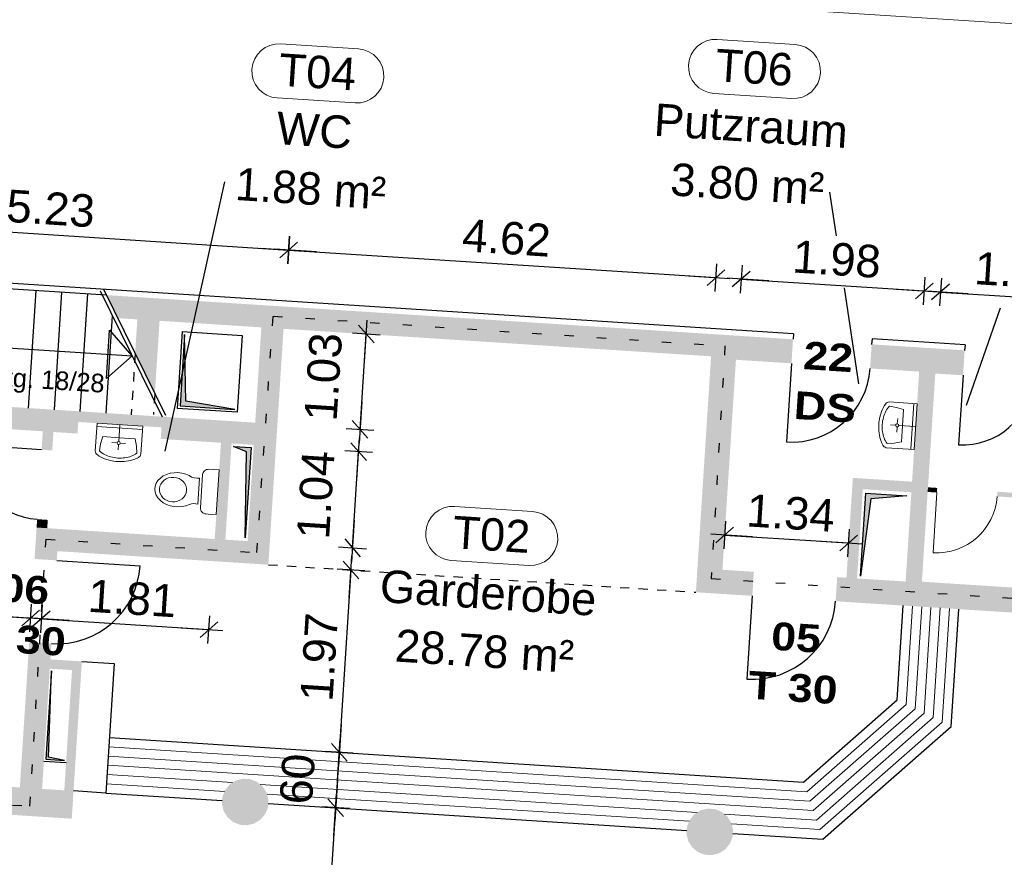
# Model space of a CAD drawing. Header units: metres. Extents: x -15.7 to 45.4, y -8.3 to 46.7.
# Tile 3 of 16: x -10.2 to 0.4, y -0.1 to 8.9. Entities that reach past the tile are written whole.
import ezdxf

# ---------------------------------------------------------------- set-up
doc = ezdxf.new("R2010")
doc.units = ezdxf.units.M
doc.header["$PDMODE"] = 65
for name, pattern in [('AUSGEZOGEN', [0]), ('VERDECKT2_S15', [0.35, 0.1, -0.25]), ('VERDECKT2_S2', [0.0027, 0.002, -0.0007])]:
    doc.linetypes.add(name, pattern=pattern)
for name, color, linetype, lineweight in [('XR$1$Allgemein', 7, 'AUSGEZOGEN', 25), ('XR$1$Allgemein01', 7, 'AUSGEZOGEN', 25), ('XR$1$Allgemein02', 7, 'AUSGEZOGEN', 25), ('XR$1$Beschriften', 7, 'AUSGEZOGEN', 25), ('XR$1$Design', 7, 'AUSGEZOGEN', 25), ('XR$1$Fenstermakro_ Türmakro', 7, 'AUSGEZOGEN', 25), ('XR$1$Raum', 7, 'AUSGEZOGEN', 25), ('XR$1$Schraffur_1', 7, 'AUSGEZOGEN', 13)]:
    doc.layers.add(name, color=color, linetype=linetype, lineweight=lineweight)
doc.styles.add('ARIAL', font='arial.ttf')
doc.dimstyles.new('DIMSTYLE_3', dxfattribs={"dimtxt": 0.35, "dimasz": 0.3, "dimexe": 0, "dimexo": 1e-06, "dimgap": 0.175, "dimtad": 2, "dimrnd": 0.005, "dimzin": 4, "dimdsep": 46, "dimtxsty": 'ARIAL', "dimblk1": 'ALL_ML_STRICH', "dimblk2": 'ALL_ML_STRICH', "dimsah": 1, "dimcen": 0, "dimse1": 1, "dimse2": 1, "dimclrd": 7, "dimclre": 7, "dimclrt": 7, "dimadec": 0, "dimazin": 0, "dimtfac": 1, "dimtdec": 0, "dimtix": 1, "dimtmove": 2, "dimatfit": 3, "dimfxl": 0, "dimtzin": 0, "dimlwd": 0, "dimlwe": 25, "dimarcsym": 0})
doc.dimstyles.new('DIMSTYLE_7', dxfattribs={"dimtxt": 0.35, "dimasz": 0.3, "dimexe": 0, "dimexo": 1e-06, "dimgap": 0.175, "dimtad": 2, "dimrnd": 0.005, "dimzin": 4, "dimdsep": 46, "dimtxsty": 'ARIAL', "dimblk1": 'ALL_ML_STRICH', "dimblk2": 'ALL_ML_STRICH', "dimsah": 1, "dimcen": 0, "dimse1": 1, "dimse2": 1, "dimclrd": 7, "dimclre": 7, "dimclrt": 7, "dimadec": 0, "dimazin": 0, "dimtfac": 1, "dimtdec": 0, "dimtix": 1, "dimtmove": 2, "dimatfit": 3, "dimfxl": 0, "dimtvp": 1.2, "dimtzin": 0, "dimlwd": 0, "dimlwe": 25, "dimarcsym": 0})
doc.dimstyles.new('DIMSTYLE_8', dxfattribs={"dimtxt": 0.35, "dimasz": 0.3, "dimexe": 0, "dimexo": 1e-06, "dimgap": 0.175, "dimtad": 2, "dimdec": 1, "dimlfac": 100, "dimrnd": 0.5, "dimzin": 4, "dimdsep": 46, "dimtxsty": 'ARIAL', "dimblk1": 'ALL_ML_STRICH', "dimblk2": 'ALL_ML_STRICH', "dimsah": 1, "dimcen": 0, "dimse1": 1, "dimse2": 1, "dimclrd": 7, "dimclre": 7, "dimclrt": 7, "dimadec": 0, "dimazin": 0, "dimtfac": 1, "dimtdec": 0, "dimtix": 1, "dimtmove": 2, "dimatfit": 3, "dimfxl": 0, "dimtvp": 1.2, "dimtzin": 0, "dimlwd": 0, "dimlwe": 25, "dimarcsym": 0})

# ---------------------------------------------------------------- blocks, each defined once
blk = doc.blocks.new('ALL_ML_STRICH')
at = {"color": 0, "linetype": 'ByBlock', "lineweight": -2}
for p, q in [((0, -0.5), (0, 0.5)), ((-1, 0), (0.5, 0)), ((-0.3, -0.3), (0.3, 0.3))]:
    blk.add_line(p, q, dxfattribs=at)
blk = doc.blocks.new('*D13')
at = {"layer": 'DEFPOINTS', "color": 7, "linetype": 'AUSGEZOGEN', "lineweight": 25, "transparency": 33554687}
for p in [(-12.514, 6.79), (-12.534, 6.479), (-7.334, 5.844)]:
    blk.add_point(p, dxfattribs=at)
at = {"layer": 'XR$1$Allgemein', "color": 7, "linetype": 'AUSGEZOGEN', "lineweight": -2, "transparency": 33554687}
blk.add_line((-12.514, 6.79), (-7.295, 6.454), dxfattribs=at)
at = {"layer": 'XR$1$Allgemein', "color": 7, "linetype": 'AUSGEZOGEN', "lineweight": 25, "transparency": 33554687, "xscale": 0.3, "yscale": 0.3, "zscale": 0.3}
for p, rotation in [((-12.514, 6.79), 176.3178244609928), ((-7.295, 6.454), 356.3178244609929)]:
    blk.add_blockref('ALL_ML_STRICH', p, dxfattribs=dict(at, rotation=rotation))
at = {"layer": 'XR$1$Allgemein', "color": 7, "linetype": 'AUSGEZOGEN', "lineweight": 25, "transparency": 33554687, "insert": (-9.861, 6.901), "char_height": 0.35, "width": 1.4, "attachment_point": 5, "rotation": 356.3178, "style": 'ARIAL'}
blk.add_mtext('\\A1;{\\A1;{5.23\\H0.231000;\\S^ ;}}', dxfattribs=at)
blk = doc.blocks.new('*D14')
at = {"layer": 'DEFPOINTS', "color": 7, "linetype": 'AUSGEZOGEN', "lineweight": 25, "transparency": 33554687}
for p in [(-7.295, 6.454), (-7.334, 5.844), (-2.739, 5.308)]:
    blk.add_point(p, dxfattribs=at)
at = {"layer": 'XR$1$Allgemein', "color": 7, "linetype": 'AUSGEZOGEN', "lineweight": -2, "transparency": 33554687}
blk.add_line((-7.295, 6.454), (-2.685, 6.157), dxfattribs=at)
at = {"layer": 'XR$1$Allgemein', "color": 7, "linetype": 'AUSGEZOGEN', "lineweight": 25, "transparency": 33554687, "xscale": 0.3, "yscale": 0.3, "zscale": 0.3}
for p, rotation in [((-7.295, 6.454), 176.3178244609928), ((-2.685, 6.157), 356.3178244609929)]:
    blk.add_blockref('ALL_ML_STRICH', p, dxfattribs=dict(at, rotation=rotation))
at = {"layer": 'XR$1$Allgemein', "color": 7, "linetype": 'AUSGEZOGEN', "lineweight": 25, "transparency": 33554687, "insert": (-4.945, 6.584), "char_height": 0.35, "width": 1.4, "attachment_point": 5, "rotation": 356.3178, "style": 'ARIAL'}
blk.add_mtext('\\A1;{\\A1;{4.62\\H0.231000;\\S^ ;}}', dxfattribs=at)
blk = doc.blocks.new('*D15')
at = {"layer": 'DEFPOINTS', "color": 7, "linetype": 'AUSGEZOGEN', "lineweight": 25, "transparency": 33554687}
for p in [(-2.415, 6.14), (-2.471, 5.27), (-0.495, 5.143)]:
    blk.add_point(p, dxfattribs=at)
at = {"layer": 'XR$1$Allgemein', "color": 7, "linetype": 'AUSGEZOGEN', "lineweight": -2, "transparency": 33554687}
blk.add_line((-2.415, 6.14), (-0.439, 6.013), dxfattribs=at)
at = {"layer": 'XR$1$Allgemein', "color": 7, "linetype": 'AUSGEZOGEN', "lineweight": 25, "transparency": 33554687, "xscale": 0.3, "yscale": 0.3, "zscale": 0.3}
for p, rotation in [((-2.415, 6.14), 176.3178244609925), ((-0.439, 6.013), 356.3178244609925)]:
    blk.add_blockref('ALL_ML_STRICH', p, dxfattribs=dict(at, rotation=rotation))
at = {"layer": 'XR$1$Allgemein', "color": 7, "linetype": 'AUSGEZOGEN', "lineweight": 25, "transparency": 33554687, "insert": (-1.384, 6.355), "char_height": 0.35, "width": 1.4, "attachment_point": 5, "rotation": 356.3178, "style": 'ARIAL'}
blk.add_mtext('\\A1;{\\A1;{1.98\\H0.231000;\\S^ ;}}', dxfattribs=at)
blk = doc.blocks.new('*D16')
at = {"layer": 'DEFPOINTS', "color": 7, "linetype": 'AUSGEZOGEN', "lineweight": 25, "transparency": 33554687}
for p in [(-0.265, 6.001), (-0.321, 5.122), (1.276, 5.019)]:
    blk.add_point(p, dxfattribs=at)
at = {"layer": 'XR$1$Allgemein', "color": 7, "linetype": 'AUSGEZOGEN', "lineweight": -2, "transparency": 33554687}
blk.add_line((-0.265, 6.001), (1.332, 5.899), dxfattribs=at)
at = {"layer": 'XR$1$Allgemein', "color": 7, "linetype": 'AUSGEZOGEN', "lineweight": 25, "transparency": 33554687, "xscale": 0.3, "yscale": 0.3, "zscale": 0.3}
for p, rotation in [((-0.265, 6.001), 176.3178244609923), ((1.332, 5.899), 356.3178244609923)]:
    blk.add_blockref('ALL_ML_STRICH', p, dxfattribs=dict(at, rotation=rotation))
at = {"layer": 'XR$1$Allgemein', "color": 7, "linetype": 'AUSGEZOGEN', "lineweight": 25, "transparency": 33554687, "insert": (0.578, 6.229), "char_height": 0.35, "width": 1.4, "attachment_point": 5, "rotation": 356.3178, "style": 'ARIAL'}
blk.add_mtext('\\A1;{\\A1;{1.60\\H0.231000;\\S^ ;}}', dxfattribs=at)
blk = doc.blocks.new('*D34')
at = {"layer": 'DEFPOINTS', "color": 7, "linetype": 'AUSGEZOGEN', "lineweight": 25, "transparency": 33554687}
for p in [(-7.589, 5.62), (-7.655, 4.592), (-6.524, 4.519)]:
    blk.add_point(p, dxfattribs=at)
at = {"layer": 'XR$1$Allgemein', "color": 7, "linetype": 'AUSGEZOGEN', "lineweight": -2, "transparency": 33554687}
blk.add_line((-6.524, 4.519), (-6.458, 5.547), dxfattribs=at)
at = {"layer": 'XR$1$Allgemein', "color": 7, "linetype": 'AUSGEZOGEN', "lineweight": 25, "transparency": 33554687, "xscale": 0.3, "yscale": 0.3, "zscale": 0.3}
for p, rotation in [((-6.458, 5.547), 86.31782446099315), ((-6.524, 4.519), 266.3178244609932)]:
    blk.add_blockref('ALL_ML_STRICH', p, dxfattribs=dict(at, rotation=rotation))
at = {"layer": 'XR$1$Allgemein', "color": 7, "linetype": 'AUSGEZOGEN', "lineweight": 25, "transparency": 33554687, "insert": (-6.92, 5.086), "char_height": 0.35, "width": 1.4, "attachment_point": 5, "rotation": 86.3178, "style": 'ARIAL'}
blk.add_mtext('\\A1;{\\A1;{1.03\\H0.231000;\\S^ ;}}', dxfattribs=at)
blk = doc.blocks.new('*D35')
at = {"layer": 'DEFPOINTS', "color": 7, "linetype": 'AUSGEZOGEN', "lineweight": 25, "transparency": 33554687}
for p in [(-8.025, 4.375), (-8.092, 3.337), (-6.606, 3.242)]:
    blk.add_point(p, dxfattribs=at)
at = {"layer": 'XR$1$Allgemein', "color": 7, "linetype": 'AUSGEZOGEN', "lineweight": -2, "transparency": 33554687}
blk.add_line((-6.606, 3.242), (-6.54, 4.28), dxfattribs=at)
at = {"layer": 'XR$1$Allgemein', "color": 7, "linetype": 'AUSGEZOGEN', "lineweight": 25, "transparency": 33554687, "xscale": 0.3, "yscale": 0.3, "zscale": 0.3}
for p, rotation in [((-6.54, 4.28), 86.3178244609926), ((-6.606, 3.242), 266.3178244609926)]:
    blk.add_blockref('ALL_ML_STRICH', p, dxfattribs=dict(at, rotation=rotation))
at = {"layer": 'XR$1$Allgemein', "color": 7, "linetype": 'AUSGEZOGEN', "lineweight": 25, "transparency": 33554687, "insert": (-7.001, 3.814), "char_height": 0.35, "width": 1.4, "attachment_point": 5, "rotation": 86.3178, "style": 'ARIAL'}
blk.add_mtext('\\A1;{\\A1;{1.04\\H0.231000;\\S^ ;}}', dxfattribs=at)
blk = doc.blocks.new('*D36')
at = {"layer": 'DEFPOINTS', "color": 7, "linetype": 'AUSGEZOGEN', "lineweight": 25, "transparency": 33554687}
for p in [(-9.227, 1.196), (-9.265, 0.597), (-6.787, 0.438)]:
    blk.add_point(p, dxfattribs=at)
at = {"layer": 'XR$1$Allgemein', "color": 7, "linetype": 'AUSGEZOGEN', "lineweight": -2, "transparency": 33554687}
blk.add_line((-6.787, 0.438), (-6.748, 1.036), dxfattribs=at)
at = {"layer": 'XR$1$Allgemein', "color": 7, "linetype": 'AUSGEZOGEN', "lineweight": 25, "transparency": 33554687, "xscale": 0.3, "yscale": 0.3, "zscale": 0.3}
for p, rotation in [((-6.748, 1.036), 86.31782446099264), ((-6.787, 0.438), 266.3178244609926)]:
    blk.add_blockref('ALL_ML_STRICH', p, dxfattribs=dict(at, rotation=rotation))
at = {"layer": 'XR$1$Allgemein', "color": 7, "linetype": 'AUSGEZOGEN', "lineweight": 25, "transparency": 33554687, "insert": (-7.199, 0.749), "char_height": 0.35, "width": 1.4, "attachment_point": 5, "rotation": 86.3178, "style": 'ARIAL'}
blk.add_mtext('\\A1;{\\A1;{60\\H0.231000;\\S^ ;}}', dxfattribs=at)
blk = doc.blocks.new('*D37')
at = {"layer": 'DEFPOINTS', "color": 7, "linetype": 'AUSGEZOGEN', "lineweight": 25, "transparency": 33554687}
for p in [(-7.513, 3.06), (-9.227, 1.196), (-6.748, 1.036)]:
    blk.add_point(p, dxfattribs=at)
at = {"layer": 'XR$1$Allgemein', "color": 7, "linetype": 'AUSGEZOGEN', "lineweight": -2, "transparency": 33554687}
blk.add_line((-6.748, 1.036), (-6.622, 3.002), dxfattribs=at)
at = {"layer": 'XR$1$Allgemein', "color": 7, "linetype": 'AUSGEZOGEN', "lineweight": 25, "transparency": 33554687, "xscale": 0.3, "yscale": 0.3, "zscale": 0.3}
for p, rotation in [((-6.622, 3.002), 86.31782446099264), ((-6.748, 1.036), 266.3178244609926)]:
    blk.add_blockref('ALL_ML_STRICH', p, dxfattribs=dict(at, rotation=rotation))
at = {"layer": 'XR$1$Allgemein', "color": 7, "linetype": 'AUSGEZOGEN', "lineweight": 25, "transparency": 33554687, "insert": (-6.964, 2.063), "char_height": 0.35, "width": 1.4, "attachment_point": 5, "rotation": 86.3178, "style": 'ARIAL'}
blk.add_mtext('\\A1;{\\A1;{1.97\\H0.231000;\\S^ ;}}', dxfattribs=at)
blk = doc.blocks.new('*D38')
at = {"layer": 'DEFPOINTS', "color": 7, "linetype": 'AUSGEZOGEN', "lineweight": 25, "transparency": 33554687}
for p in [(-6.787, 0.438), (-10.419, -3.237), (-7.037, -3.454)]:
    blk.add_point(p, dxfattribs=at)
at = {"layer": 'XR$1$Allgemein', "color": 7, "linetype": 'AUSGEZOGEN', "lineweight": -2, "transparency": 33554687}
blk.add_line((-7.037, -3.454), (-6.787, 0.438), dxfattribs=at)
at = {"layer": 'XR$1$Allgemein', "color": 7, "linetype": 'AUSGEZOGEN', "lineweight": 25, "transparency": 33554687, "xscale": 0.3, "yscale": 0.3, "zscale": 0.3}
for p, rotation in [((-6.787, 0.438), 86.31782446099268), ((-7.037, -3.454), 266.3178244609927)]:
    blk.add_blockref('ALL_ML_STRICH', p, dxfattribs=dict(at, rotation=rotation))
at = {"layer": 'XR$1$Allgemein', "color": 7, "linetype": 'AUSGEZOGEN', "lineweight": 25, "transparency": 33554687, "insert": (-7.191, -1.465), "char_height": 0.35, "width": 1.4, "attachment_point": 5, "rotation": 86.3178, "style": 'ARIAL'}
blk.add_mtext('\\A1;{\\A1;{3.90\\H0.231000;\\S^ ;}}', dxfattribs=at)
blk = doc.blocks.new('*D40')
at = {"layer": 'DEFPOINTS', "color": 7, "linetype": 'AUSGEZOGEN', "lineweight": 25, "transparency": 33554687}
for p in [(-9.898, 3.454), (-8.092, 3.337), (-9.961, 2.476)]:
    blk.add_point(p, dxfattribs=at)
at = {"layer": 'XR$1$Allgemein', "color": 7, "linetype": 'AUSGEZOGEN', "lineweight": -2, "transparency": 33554687}
blk.add_line((-9.961, 2.476), (-8.155, 2.36), dxfattribs=at)
at = {"layer": 'XR$1$Allgemein', "color": 7, "linetype": 'AUSGEZOGEN', "lineweight": 25, "transparency": 33554687, "xscale": 0.3, "yscale": 0.3, "zscale": 0.3}
for p, rotation in [((-9.961, 2.476), 176.3178244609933), ((-8.155, 2.36), 356.3178244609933)]:
    blk.add_blockref('ALL_ML_STRICH', p, dxfattribs=dict(at, rotation=rotation))
at = {"layer": 'XR$1$Allgemein', "color": 7, "linetype": 'AUSGEZOGEN', "lineweight": 25, "transparency": 33554687, "insert": (-8.981, 2.695), "char_height": 0.35, "width": 1.4, "attachment_point": 5, "rotation": 356.3178, "style": 'ARIAL'}
blk.add_mtext('\\A1;{\\A1;{1.81\\H0.231000;\\S^ ;}}', dxfattribs=at)
blk = doc.blocks.new('*D41')
at = {"layer": 'DEFPOINTS', "color": 7, "linetype": 'AUSGEZOGEN', "lineweight": 25, "transparency": 33554687}
for p in [(-12.72, 2.654), (-12.819, 1.126), (-10.193, 0.657)]:
    blk.add_point(p, dxfattribs=at)
at = {"layer": 'XR$1$Allgemein', "color": 7, "linetype": 'AUSGEZOGEN', "lineweight": -2, "transparency": 33554687}
blk.add_line((-12.72, 2.654), (-10.076, 2.484), dxfattribs=at)
at = {"layer": 'XR$1$Allgemein', "color": 7, "linetype": 'AUSGEZOGEN', "lineweight": 25, "transparency": 33554687, "xscale": 0.3, "yscale": 0.3, "zscale": 0.3}
for p, rotation in [((-12.72, 2.654), 176.3178244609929), ((-10.076, 2.484), 356.3178244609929)]:
    blk.add_blockref('ALL_ML_STRICH', p, dxfattribs=dict(at, rotation=rotation))
at = {"layer": 'XR$1$Allgemein', "color": 7, "linetype": 'AUSGEZOGEN', "lineweight": 25, "transparency": 33554687, "insert": (-11.356, 2.848), "char_height": 0.35, "width": 1.4, "attachment_point": 5, "rotation": 356.3178, "style": 'ARIAL'}
blk.add_mtext('\\A1;{\\A1;{2.65\\H0.231000;\\S^ ;}}', dxfattribs=at)
blk = doc.blocks.new('*D42')
at = {"layer": 'DEFPOINTS', "color": 7, "linetype": 'AUSGEZOGEN', "lineweight": 25, "transparency": 33554687}
for p in [(-2.593, 3.38), (-2.617, 3.005), (-1.28, 2.919)]:
    blk.add_point(p, dxfattribs=at)
at = {"layer": 'XR$1$Allgemein', "color": 7, "linetype": 'AUSGEZOGEN', "lineweight": -2, "transparency": 33554687}
blk.add_line((-2.593, 3.38), (-1.256, 3.294), dxfattribs=at)
at = {"layer": 'XR$1$Allgemein', "color": 7, "linetype": 'AUSGEZOGEN', "lineweight": 25, "transparency": 33554687, "xscale": 0.3, "yscale": 0.3, "zscale": 0.3}
for p, rotation in [((-2.593, 3.38), 176.3178244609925), ((-1.256, 3.294), 356.3178244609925)]:
    blk.add_blockref('ALL_ML_STRICH', p, dxfattribs=dict(at, rotation=rotation))
at = {"layer": 'XR$1$Allgemein', "color": 7, "linetype": 'AUSGEZOGEN', "lineweight": 25, "transparency": 33554687, "insert": (-1.88, 3.616), "char_height": 0.35, "width": 1.4, "attachment_point": 5, "rotation": 356.3178, "style": 'ARIAL'}
blk.add_mtext('\\A1;{\\A1;{1.34\\H0.231000;\\S^ ;}}', dxfattribs=at)

msp = doc.modelspace()

# ---------------------------------------------------------------- hatches: boundary and pattern name
at = {"layer": 'XR$1$Allgemein01', "linetype": 'AUSGEZOGEN', "lineweight": 18, "transparency": 33554687}
for points in [[(-7.5892, 5.6198), (-7.5738, 5.8593), (-9.2614, 5.9679), (-9.1391, 5.7195)], [(-7.4981, 3.2991), (-7.3343, 5.8439), (-7.5738, 5.8593), (-7.7376, 3.3146)], [(-7.3497, 5.6044), (-2.7392, 5.3077), (-2.4711, 5.2704), (-1.8723, 5.2318), (-1.8556, 5.4913), (-7.3343, 5.8439)], [(-8.7376, 4.9035), (-8.6869, 5.6904), (-8.9264, 5.7058), (-8.9503, 5.3357)], [(-0.3212, 5.122), (-0.0218, 5.1027), (-0.0045, 5.3722), (-1.0074, 5.4367), (-1.0241, 5.1772), (-0.4952, 5.1432)], [(-2.7392, 5.3077), (-2.8876, 3.0024), (-2.6169, 3.0051), (-2.4711, 5.2704)], [(-0.4952, 5.1432), (-0.641, 2.8779), (-0.4657, 2.8766), (-0.3212, 5.122)], [(-11.4729, 4.5971), (-9.9461, 4.4988), (-9.9307, 4.7383), (-11.4575, 4.8366)], [(-9.9307, 4.7383), (-9.9589, 4.2992), (-9.8442, 4.2919), (-9.8159, 4.731)], [(-8.6737, 4.4169), (-7.6708, 4.3524), (-7.6554, 4.5919), (-9.8159, 4.731), (-9.8313, 4.4914), (-9.5718, 4.4747), (-9.5638, 4.5995), (-8.6657, 4.5417)], [(-7.9771, 3.33), (-7.9103, 4.3678), (-8.025, 4.3752), (-8.0918, 3.3374)], [(-0.5716, 3.9557), (-1.2103, 3.9968), (-1.2177, 3.882), (-0.579, 3.8409)], [(-1.2177, 3.882), (-1.2796, 2.919), (-1.1649, 2.9116), (-1.1029, 3.8746)], [(-9.8923, 3.5434), (-10.0071, 3.5508), (-10.0129, 3.461), (-9.8981, 3.4536)], [(-10.0283, 3.2215), (-7.5135, 3.0596), (-7.4981, 3.2991), (-10.0129, 3.461)], [(-10.0283, 3.2215), (-10.0347, 3.1217), (-9.7952, 3.1063), (-9.7888, 3.2061)], [(-2.903, 2.7629), (-2.2943, 2.7238), (-2.2776, 2.9832), (-2.6169, 3.0051), (-2.8876, 3.0024)], [(-1.3961, 2.666), (7.3857, 2.1008), (7.4024, 2.3603), (1.4148, 2.7456), (1.131, 2.7739), (-0.4657, 2.8766), (-0.641, 2.8779), (-1.3794, 2.9254)], [(-10.0925, 2.2235), (-10.1933, 0.6568), (-9.9538, 0.6414), (-9.853, 2.2081)], [(-9.8703, 1.9387), (-9.531, 1.9168), (-9.5246, 2.0166), (-9.8639, 2.0385)], [(-9.6308, 1.9233), (-9.7336, 0.3266), (-9.6338, 0.3202), (-9.531, 1.9168)], [(-12.5577, 0.5083), (-9.7336, 0.3266), (-9.7143, 0.626), (-12.5385, 0.8077)], [(-7.708, 0.7463), (-7.7867, 0.7514), (-7.8631, 0.7319), (-7.9298, 0.6897), (-7.9801, 0.629), (-8.0093, 0.5557), (-8.0143, 0.477), (-7.9948, 0.4006), (-7.9527, 0.334), (-7.892, 0.2836), (-7.8187, 0.2545), (-7.74, 0.2494), (-7.6636, 0.2689), (-7.5969, 0.3111), (-7.5466, 0.3718), (-7.5174, 0.4451), (-7.5124, 0.5238), (-7.5319, 0.6002), (-7.574, 0.6668), (-7.6347, 0.7172)], [(-2.6984, 0.4239), (-2.7771, 0.429), (-2.8535, 0.4095), (-2.9201, 0.3673), (-2.9705, 0.3066), (-2.9996, 0.2333), (-3.0047, 0.1546), (-2.9852, 0.0782), (-2.943, 0.0116), (-2.8823, -0.0388), (-2.8091, -0.0679), (-2.7304, -0.073), (-2.6539, -0.0535), (-2.5873, -0.0113), (-2.5369, 0.0494), (-2.5078, 0.1227), (-2.5027, 0.2014), (-2.5222, 0.2778), (-2.5644, 0.3444), (-2.6251, 0.3948)]]:
    msp.add_hatch(color=252, dxfattribs=at).paths.add_polyline_path(points)
at = {"layer": 'XR$1$Allgemein01', "linetype": 'AUSGEZOGEN', "lineweight": 25, "true_color": 0x000000, "transparency": 33554687}
for points in [[(-8.4163, 5.5415), (-8.4657, 4.7731), (-7.875, 4.7351), (-8.404, 4.8222)], [(-7.8891, 4.3351), (-7.749, 4.2762), (-7.7632, 3.348), (-7.7005, 4.323)], [(-1.0689, 3.831), (-1.1265, 2.9369), (-1.0152, 3.7716), (-0.6268, 3.8026)], [(-9.8514, 1.9167), (-9.913, 0.9607), (-9.7134, 0.9479), (-9.8857, 0.9855)]]:
    msp.add_hatch(color=18, dxfattribs=at).paths.add_polyline_path(points)
at = {"layer": 'XR$1$Allgemein02', "linetype": 'AUSGEZOGEN', "lineweight": 18, "transparency": 33554687}
for points in [[(-0.4034, 3.8446), (-0.3036, 3.8382), (-0.3004, 3.8881), (-0.4002, 3.8945)], [(0.3451, 3.7965), (1.1933, 3.7419), (1.1965, 3.7918), (0.3483, 3.8464)]]:
    msp.add_hatch(color=252, dxfattribs=at).paths.add_polyline_path(points)

# ---------------------------------------------------------------- linework, layer by layer
at = {"layer": 'XR$1$Allgemein01', "color": 7, "linetype": 'AUSGEZOGEN', "lineweight": 25, "transparency": 33554687}
for p, q in [((-9.2614, 5.9679), (-11.1165, 6.0873)), ((-1.8518, 5.5512), (-11.1126, 6.1472)), ((-10.1003, 4.7493), (-10.0187, 6.0166)), ((-9.8209, 4.7313), (-9.7393, 5.9987)), ((-9.5415, 4.7133), (-9.4599, 5.9807)), ((-9.3271, 6.0155), (-8.6583, 4.6565)), ((-9.293, 6.0323), (-8.6242, 4.6732)), ((-9.262, 4.6953), (-9.1944, 5.7459)), ((-9.2588, 5.07), (-9.2254, 5.5886)), ((-8.9817, 5.3136), (-9.2233, 5.5885)), ((-8.4439, 5.5746), (-8.4972, 4.7463)), ((-8.4163, 5.5415), (-8.4657, 4.7731)), ((-8.4439, 5.5746), (-7.7952, 5.5328)), ((-8.404, 4.8222), (-8.4163, 5.5415)), ((-7.7952, 5.5328), (-7.8485, 4.7045)), ((-10.8978, 5.4369), (-8.9817, 5.3136)), ((-0.0006, 5.432), (-1.0035, 5.4966)), ((-8.9817, 5.3136), (-9.2588, 5.07)), ((-7.875, 4.7351), (-8.404, 4.8222)), ((-7.8485, 4.7045), (-8.4972, 4.7463)), ((-8.4657, 4.7731), (-7.875, 4.7351)), ((-9.9589, 4.2992), (-10.7074, 4.3474)), ((-7.8891, 4.3351), (-7.7005, 4.323)), ((-7.749, 4.2762), (-7.8891, 4.3351)), ((-7.7005, 4.323), (-7.7632, 3.348)), ((-7.7632, 3.348), (-7.749, 4.2762)), ((-1.1265, 2.9369), (-1.0689, 3.831)), ((-1.0689, 3.831), (-0.6268, 3.8026)), ((-1.0152, 3.7716), (-1.1265, 2.9369)), ((-0.6268, 3.8026), (-1.0152, 3.7716)), ((-9.7952, 3.1063), (-8.897, 3.0485)), ((-2.2943, 2.7238), (-2.3521, 1.8256)), ((-9.8514, 1.9167), (-9.913, 0.9607)), ((-9.8857, 0.9855), (-9.8514, 1.9167)), ((-9.5246, 2.0166), (-9.1753, 1.9942)), ((-9.1753, 1.9942), (-9.2652, 0.5971)), ((-9.913, 0.9607), (-9.7134, 0.9479)), ((-9.7134, 0.9479), (-9.8857, 0.9855)), ((-9.9346, 0.9407), (-9.695, 0.9253)), ((-9.2652, 0.5971), (-9.6145, 0.6195))]:
    msp.add_line(p, q, dxfattribs=at)
at = {"layer": 'XR$1$Allgemein01', "color": 7, "linetype": 'VERDECKT2_S2', "lineweight": 25, "transparency": 33554687}
for p, q in [((-8.9503, 5.3357), (-8.9926, 4.678)), ((-8.7376, 4.9035), (-8.752, 4.68)), ((-7.5135, 3.0596), (-2.903, 2.7629))]:
    msp.add_line(p, q, dxfattribs=at)
at = {"layer": 'XR$1$Allgemein01', "color": 7, "linetype": 'AUSGEZOGEN', "lineweight": 25, "transparency": 33554687}
for centre, radius, start, end in [((-9.9589, 4.2992), 0.75, 176.31782, 266.31782), ((-9.7952, 3.1063), 0.9, 266.31782, 356.31782), ((-2.2943, 2.7238), 0.9, 266.31782, 356.31782)]:
    msp.add_arc(centre, radius, start, end, dxfattribs=at)
at = {"layer": 'XR$1$Allgemein02', "color": 7, "linetype": 'AUSGEZOGEN', "lineweight": 13, "transparency": 33554687}
for p, q in [((30.3013, 6.9792), (-9.6161, 9.5481)), ((-0.636, 1.5534), (-0.5678, 2.6127)), ((-0.5389, 1.5057), (-0.468, 2.6062)), ((-0.4417, 1.4579), (-0.3683, 2.5998)), ((-0.3446, 1.4101), (-0.2685, 2.5934)), ((-0.2475, 1.3624), (-0.1687, 2.587)), ((-1.7073, 0.6117), (-0.636, 1.5534)), ((-1.6724, 0.5092), (-0.5389, 1.5057)), ((-1.6375, 0.4068), (-0.4417, 1.4579)), ((-1.6025, 0.3043), (-0.3446, 1.4101)), ((-1.5676, 0.2019), (-0.2475, 1.3624)), ((-9.2331, 1.096), (-1.7073, 0.6117)), ((-9.2396, 0.9962), (-1.6724, 0.5092)), ((-9.246, 0.8964), (-1.6375, 0.4068)), ((-9.2524, 0.7966), (-7.8985, 0.7095)), ((-9.2588, 0.6968), (-7.9857, 0.6149)), ((-7.6025, 0.6905), (-2.8889, 0.3871)), ((-7.5281, 0.5855), (-2.9761, 0.2925)), ((-2.5929, 0.3681), (-1.6025, 0.3043)), ((-2.5185, 0.2631), (-1.5676, 0.2019))]:
    msp.add_line(p, q, dxfattribs=at)
at = {"layer": 'XR$1$Allgemein02', "color": 7, "linetype": 'AUSGEZOGEN', "lineweight": 18, "transparency": 33554687}
for p, q in [((-0.8597, 4.7924), (-0.8731, 4.7729)), ((-0.5175, 4.7961), (-0.8176, 4.8154)), ((-0.554, 4.7984), (-0.5857, 4.3052)), ((-0.5493, 4.3028), (-0.5175, 4.7961)), ((-0.9007, 4.7139), (-0.9188, 4.6506)), ((-0.8876, 4.7456), (-0.9007, 4.7139)), ((-0.8731, 4.7729), (-0.8876, 4.7456)), ((-0.739, 4.7568), (-0.8152, 4.7709)), ((-0.6627, 4.7327), (-0.739, 4.7568)), ((-0.6739, 4.5585), (-0.6627, 4.7327)), ((-9.3614, 4.5865), (-9.3807, 4.2864)), ((-8.8681, 4.5547), (-9.3614, 4.5865)), ((-9.1264, 4.3895), (-9.1147, 4.5706)), ((-0.7488, 4.5633), (-0.8054, 4.5669)), ((-0.7306, 4.5794), (-0.7269, 4.6359)), ((-9.3637, 4.55), (-8.8705, 4.5183)), ((-8.8681, 4.5547), (-8.8874, 4.2547)), ((-0.9187, 4.4334), (-0.9293, 4.5045)), ((-0.7328, 4.545), (-0.7364, 4.4885)), ((-0.7145, 4.5611), (-0.5334, 4.5494)), ((-0.6851, 4.3842), (-0.6739, 4.5585)), ((-9.3221, 4.3649), (-9.3362, 4.2888)), ((-9.298, 4.4413), (-9.3221, 4.3649)), ((-9.1238, 4.4301), (-9.298, 4.4413)), ((-9.1447, 4.3734), (-9.2012, 4.377)), ((-9.1286, 4.3551), (-9.1323, 4.2986)), ((-8.9495, 4.4188), (-9.1238, 4.4301)), ((-9.1103, 4.3712), (-9.0538, 4.3676)), ((-8.9495, 4.4188), (-8.9354, 4.3401)), ((-0.9098, 4.4003), (-0.9187, 4.4334)), ((-0.899, 4.3713), (-0.9098, 4.4003)), ((-0.8882, 4.3503), (-0.899, 4.3713)), ((-0.7639, 4.3701), (-0.8413, 4.3659)), ((-0.6851, 4.3842), (-0.7639, 4.3701)), ((-8.9354, 4.3401), (-8.9312, 4.2627)), ((-0.5493, 4.3028), (-0.8493, 4.3221)), ((-9.3577, 4.2443), (-9.3383, 4.2308)), ((-9.3383, 4.2308), (-9.3109, 4.2164)), ((-9.3109, 4.2164), (-9.2792, 4.2033)), ((-9.2792, 4.2033), (-9.2159, 4.1851)), ((-8.9987, 4.1852), (-9.0699, 4.1747)), ((-8.9656, 4.1942), (-8.9987, 4.1852)), ((-8.9366, 4.205), (-8.9656, 4.1942)), ((-8.9156, 4.2158), (-8.9366, 4.205)), ((-8.0439, 4.0816), (-8.1579, 4.0889)), ((-8.0749, 3.601), (-8.0439, 4.0816)), ((-8.2729, 3.7117), (-8.2548, 3.9939)), ((-8.2457, 3.6734), (-8.2226, 4.0325)), ((-0.3036, 3.8382), (-0.3453, 3.1896)), ((-8.1884, 3.6084), (-8.1622, 3.6067)), ((-8.1622, 3.6067), (-8.0749, 3.601))]:
    msp.add_line(p, q, dxfattribs=at)
at = {"layer": 'XR$1$Allgemein02', "color": 7, "linetype": 'AUSGEZOGEN', "lineweight": 25, "transparency": 33554687}
for p, q in [((-0.7331, 1.6012), (-0.6676, 2.6191)), ((-0.1503, 1.3146), (-0.0689, 2.5805)), ((-1.7422, 0.7142), (-0.7331, 1.6012)), ((-1.5327, 0.0994), (-0.1503, 1.3146)), ((-9.2267, 1.1958), (-1.7422, 0.7142)), ((-9.2652, 0.5971), (-8.0118, 0.5164)), ((-7.5149, 0.4844), (-3.0022, 0.194)), ((-2.5053, 0.162), (-1.5327, 0.0994))]:
    msp.add_line(p, q, dxfattribs=at)
at = {"layer": 'XR$1$Allgemein02', "color": 7, "linetype": 'AUSGEZOGEN', "lineweight": 18, "transparency": 33554687}
for centre, radius, start, end in [((-0.8131, 4.7571), 0.0585, 94.34563, 142.80561), ((-0.5222, 4.5487), 0.4096, 176.3177, 186.19108), ((-0.5222, 4.5487), 0.3719, 176.31783, 188.35897), ((-0.7317, 4.5622), 0.0172, 266.31782, 266.31781), ((-0.6207, 4.5231), 0.2708, 186.02734, 215.48221), ((-9.1275, 4.3723), 0.0172, 356.31782, 356.31781), ((-9.3224, 4.2908), 0.0585, 184.34563, 232.80561), ((-9.0884, 4.4833), 0.2708, 276.02734, 305.48221), ((-8.9447, 4.2665), 0.0585, 299.83007, 348.29005), ((-0.8375, 4.3794), 0.0585, 209.83007, 258.29005), ((-9.114, 4.5818), 0.4096, 266.3177, 276.19108), ((-9.114, 4.5818), 0.3719, 266.31783, 278.35897), ((-8.1615, 4.0277), 0.0613, 86.31782, 176.31782), ((-8.2799, 4.1299), 0.1383, 231.61051, 280.47009), ((-8.3153, 3.5801), 0.1383, 72.16556, 111.27542), ((-0.3036, 3.8382), 0.65, 266.31782, 356.31782), ((-8.1845, 3.6695), 0.0613, 176.31782, 266.31941)]:
    msp.add_arc(centre, radius, start, end, dxfattribs=at)
for centre, major_axis, ratio, start_param, end_param in [((-0.6166, 4.5868), (-0.2034, -0.1788), 0.9999997, 4.8142405, 5.3283264), ((-0.5222, 4.5487), (-0.3076, -0.2704), 0.9999995, 5.3107377, 5.4977872), ((-0.5222, 4.5487), (-0.2793, -0.2455), 0.9999996, 5.2876299, 5.4977874), ((-9.1521, 4.4874), (0.1788, -0.2034), 0.9999997, 4.8142405, 5.3283264), ((-9.114, 4.5818), (0.2704, -0.3076), 0.9999995, 5.3107377, 5.4977872), ((-9.114, 4.5818), (0.2455, -0.2793), 0.9999996, 5.2876299, 5.4977874), ((-8.4952, 3.8686), (-0.2416, 0.0155), 0.7638889, 4.1967079, 8.4694587), ((-8.5416, 3.8696), (-0.1459, 0.0094), 0.9090909, 4.712389, 10.995574)]:
    msp.add_ellipse(centre, major_axis=major_axis, ratio=ratio, start_param=start_param, end_param=end_param, dxfattribs=at)
at = {"layer": 'XR$1$Design', "color": 1, "linetype": 'VERDECKT2_S15', "lineweight": 25, "transparency": 33554687}
msp.add_lwpolyline([(-13.0657, 0.6479), (-10.0852, 0.4558), (-9.9112, 3.3349), (-7.6376, 3.1915), (-7.462, 5.7415), (-2.5897, 5.4199), (-2.7384, 2.9119), (1.2434, 2.6491)], dxfattribs=at)
at = {"layer": 'XR$1$Fenstermakro_ Türmakro', "color": 7, "linetype": 'AUSGEZOGEN', "lineweight": 25, "transparency": 33554687}
for p, q in [((-1.8723, 5.2318), (-1.9269, 4.3836)), ((-0.0218, 5.1027), (-0.07, 4.3543))]:
    msp.add_line(p, q, dxfattribs=at)
for centre, radius in [((-1.8723, 5.2318), 0.85), ((-0.0218, 5.1027), 0.75)]:
    msp.add_arc(centre, radius, 266.31782, 356.31782, dxfattribs=at)
at = {"layer": 'XR$1$Raum', "color": 7, "linetype": 'AUSGEZOGEN', "lineweight": 18, "transparency": 33554687}
for p, q in [((-1.8317, 8.6713), (-2.6725, 8.7254)), ((-6.5406, 8.6226), (-7.3814, 8.6767)), ((-6.5781, 8.0405), (-7.4189, 8.0946)), ((-1.8692, 8.0892), (-2.71, 8.1433)), ((-4.6651, 3.6341), (-5.5058, 3.6882)), ((-4.7025, 3.0519), (-5.5433, 3.1061))]:
    msp.add_line(p, q, dxfattribs=at)
for centre, start, end in [((-2.6913, 8.4344), 86.31782, 266.31782), ((-7.4002, 8.3857), 86.31782, 266.31782), ((-6.5594, 8.3316), 266.31782, 86.31782), ((-1.8505, 8.3803), 266.31782, 86.31782), ((-5.5246, 3.3971), 86.31782, 266.31782), ((-4.6838, 3.343), 266.31782, 86.31782)]:
    msp.add_arc(centre, 0.2917, start, end, dxfattribs=at)
at = {"layer": 'XR$1$Schraffur_1', "color": 7, "linetype": 'AUSGEZOGEN', "lineweight": 25, "transparency": 33554687}
for p, q in [((-7.9862, 7.1891), (-8.631, 4.2854)), ((-1.4612, 7.0799), (-1.39, 6.6068)), ((-1.3055, 6.045), (-1.1497, 5.0102)), ((0.015, 4.7806), (0.3822, 5.8301)), ((-1.8518, 5.5512), (-1.8556, 5.4913)), ((-1.0035, 5.4966), (-1.0074, 5.4367)), ((-0.0006, 5.432), (-0.0045, 5.3722))]:
    msp.add_line(p, q, dxfattribs=at)

# ---------------------------------------------------------------- texts
at = {"layer": 'XR$1$Beschriften', "color": 1, "linetype": 'AUSGEZOGEN', "lineweight": 25, "transparency": 33554687, "char_height": 0.3, "attachment_point": 2, "rotation": 356.31782, "line_spacing_factor": 1.084337, "style": 'ARIAL'}
for s, insert, width in [('\\A1;{\\fRotisSemiSans ExtraBold|i0|b0;\\H0.300000;\\W1.200000;\\C1;22}\\P{\\fRotisSemiSans ExtraBold|i0|b0;\\H0.300000;\\W1.200000;\\C1;DS}\\P', (-1.4657, 5.4528), 0.771791), ('\\A1;{\\fRotisSemiSans ExtraBold|i0|b0;\\H0.300000;\\W1.200000;\\C1;06}\\P{\\fRotisSemiSans ExtraBold|i0|b0;\\H0.300000;\\W1.200000;\\C1;T 30}\\P', (-10.1349, 2.9472), 1.191791), ('\\A1;{\\fRotisSemiSans ExtraBold|i0|b0;\\H0.300000;\\W1.200000;\\C1;05}\\P{\\fRotisSemiSans ExtraBold|i0|b0;\\H0.300000;\\W1.200000;\\C1;T 30}\\P', (-1.8117, 2.426), 1.191791)]:
    msp.add_mtext(s, dxfattribs=dict(at, insert=insert, width=width))
at = {"layer": 'XR$1$Beschriften', "color": 7, "linetype": 'AUSGEZOGEN', "lineweight": 25, "transparency": 33554687, "insert": (-10.1032, 4.9072), "char_height": 0.2, "width": 1.76503, "attachment_point": 8, "rotation": 356.31782, "style": 'ARIAL'}
msp.add_mtext('\\W0.98;14 Stg. 18/28', dxfattribs=at)
at = {"layer": 'XR$1$Raum', "color": 7, "linetype": 'AUSGEZOGEN', "lineweight": 18, "transparency": 33554687, "char_height": 0.35, "rotation": 356.31782, "style": 'ARIAL'}
for s, insert, width, attachment_point in [('\\W0.99;T06', (-2.7018, 8.2714), 1.016515, 7), ('\\W0.99;T04', (-7.4106, 8.2227), 1.016515, 7), ('\\W1.00;Putzraum', (-2.3202, 7.6155), 2.275351, 8), ('\\W1.00;WC', (-7.0291, 7.5668), 0.991094, 8), ('\\W0.98;1.88 m²', (-7.0695, 6.9381), 1.834816, 8), ('\\W1.00;3.80 m²', (-2.3606, 6.9868), 1.837611, 8), ('\\W0.99;T02', (-5.5351, 3.2341), 1.016515, 7), ('\\W1.00;Garderobe', (-5.1535, 2.5783), 2.52661, 8), ('\\W1.00;28.78 m²', (-5.1939, 1.9496), 2.111994, 8)]:
    msp.add_mtext(s, dxfattribs=dict(at, insert=insert, width=width, attachment_point=attachment_point))

# ---------------------------------------------------------------- dimensions: what is measured, and where the dimension line sits
at = {"layer": 'XR$1$Allgemein', "color": 7, "linetype": 'AUSGEZOGEN', "lineweight": 25, "transparency": 33554687}
for base, p1, p2, angle, dimstyle, picture, middle in [((-7.295, 6.4539), (-12.5342, 6.4791), (-7.3343, 5.8439), 356.31782, 'DIMSTYLE_3', '*D13', (-9.8614, 6.9008)), ((-2.6846, 6.1572), (-7.3343, 5.8439), (-2.7392, 5.3077), 356.31782, 'DIMSTYLE_3', '*D14', (-4.9447, 6.5842)), ((-0.4392, 6.0127), (-2.4711, 5.2704), (-0.4952, 5.1432), 356.31782, 'DIMSTYLE_3', '*D15', (-1.3843, 6.355)), ((1.3321, 5.8987), (-0.3212, 5.122), (1.2755, 5.0192), 356.31782, 'DIMSTYLE_3', '*D16', (0.5776, 6.2288)), ((-6.4581, 5.547), (-7.6554, 4.5919), (-7.5892, 5.6198), 86.31782, 'DIMSTYLE_7', '*D34', (-6.9198, 5.086)), ((-6.5396, 4.2796), (-8.0918, 3.3374), (-8.025, 4.3752), 86.31782, 'DIMSTYLE_7', '*D35', (-7.0014, 3.8143)), ((-1.2555, 3.2939), (-2.6169, 3.0051), (-1.2796, 2.919), 356.31782, 'DIMSTYLE_3', '*D42', (-1.8801, 3.6159)), ((-8.1547, 2.36), (-9.8981, 3.4536), (-8.0918, 3.3374), 356.31782, 'DIMSTYLE_3', '*D40', (-8.9809, 2.6947)), ((-10.0758, 2.4836), (-12.8186, 1.1263), (-10.1933, 0.6568), 356.31782, 'DIMSTYLE_3', '*D41', (-11.3561, 2.8476)), ((-6.6218, 3.0023), (-9.2267, 1.1958), (-7.5135, 3.0596), 86.31782, 'DIMSTYLE_3', '*D37', (-6.9639, 2.0626)), ((-6.7483, 1.0363), (-9.2652, 0.5971), (-9.2267, 1.1958), 86.31782, 'DIMSTYLE_8', '*D36', (-7.1987, 0.7494)), ((-6.7869, 0.4376), (-10.4188, -3.2368), (-6.7869, 0.4376), 86.31782, 'DIMSTYLE_3', '*D38', (-7.1911, -1.4645))]:
    dim = msp.add_linear_dim(base=base, p1=p1, p2=p2, angle=angle, dimstyle=dimstyle, override={"dimpost": '<>', "dimclrd": 7, "dimclre": 7, "dimclrt": 7, "dimlwd": 0, "dimlwe": 25}, dxfattribs=at)
    dim.commit()
    dim.dimension.update_dxf_attribs({"geometry": picture, "text_midpoint": middle, "dimtype": 160})

doc.saveas('drawing.dxf')
